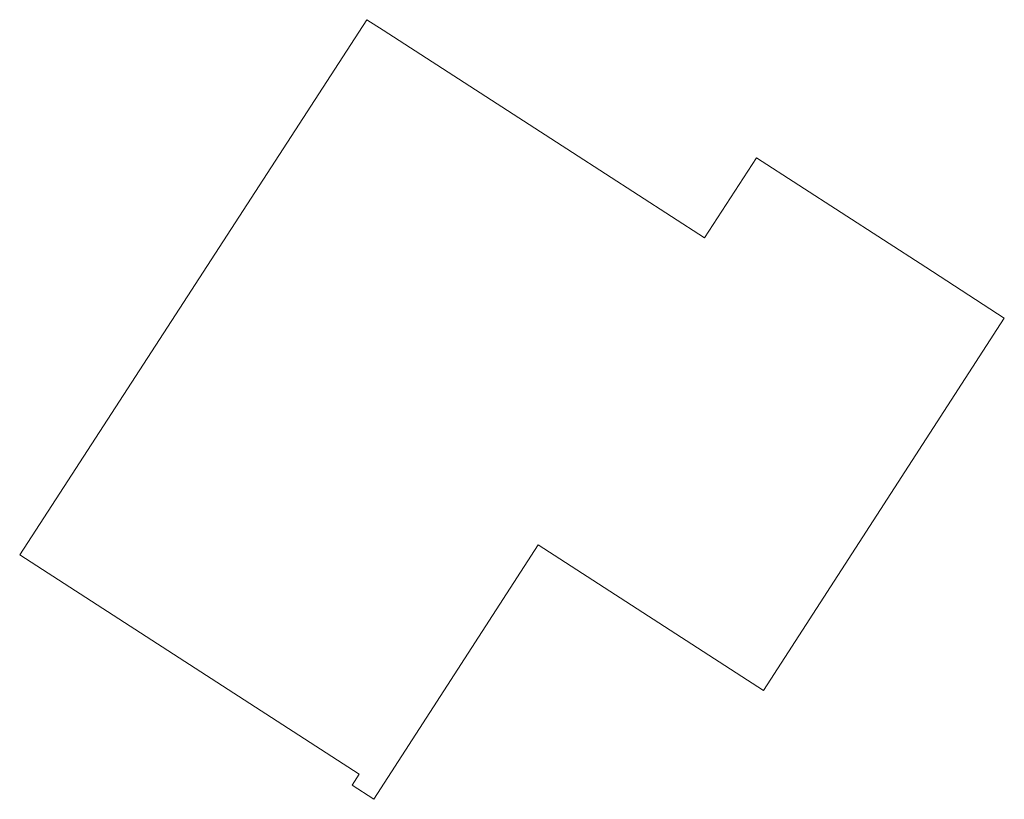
# Model space of a CAD drawing. Header units: metres. Extents: x 98034 to 106916, y 385129 to 392749.
# Tile 8 of 25: x 99066 to 99083, y 385328 to 385341. Entities that reach past the tile are written whole.
import ezdxf

# ---------------------------------------------------------------- set-up
doc = ezdxf.new("R2010")
doc.units = ezdxf.units.M
doc.layers.add('B-WE-OG-TOPOGRAFIE_BEBOUWING-G', color=8, linetype='Continuous', lineweight=13)
doc.layers.add('X-XX-AL-VERWIJZING-G', color=7, linetype='Continuous', lineweight=13)

# ---------------------------------------------------------------- blocks, each defined once
blk = doc.blocks.new('kadata')
at = {"layer": 'B-WE-OG-TOPOGRAFIE_BEBOUWING-G', "flags": 128}
for points in [[(99071.946, 385340.759), (99066.16, 385331.842)], [(99075.372, 385338.545), (99072.216, 385340.585), (99071.946, 385340.759)], [(99077.574, 385337.121), (99075.372, 385338.545)], [(99078.437, 385338.457), (99077.574, 385337.121)], [(99081.26, 385336.632), (99078.437, 385338.457)], [(99082.569, 385335.786), (99081.26, 385336.632)], [(99071.819, 385328.184), (99071.7, 385327.999), (99072.061, 385327.765), (99074.803, 385332.006), (99078.557, 385329.58), (99082.569, 385335.786)], [(99066.16, 385331.842), (99066.445, 385331.658)], [(99066.445, 385331.658), (99071.819, 385328.184)]]:
    blk.add_lwpolyline(points, dxfattribs=at)

msp = doc.modelspace()

# ---------------------------------------------------------------- block references
at = {"layer": 'X-XX-AL-VERWIJZING-G', "rotation": 360}
msp.add_blockref('kadata', (0, 0), dxfattribs=at)
msp.add_blockref('kadata', (0, 0), dxfattribs=at)

doc.saveas('drawing.dxf')
